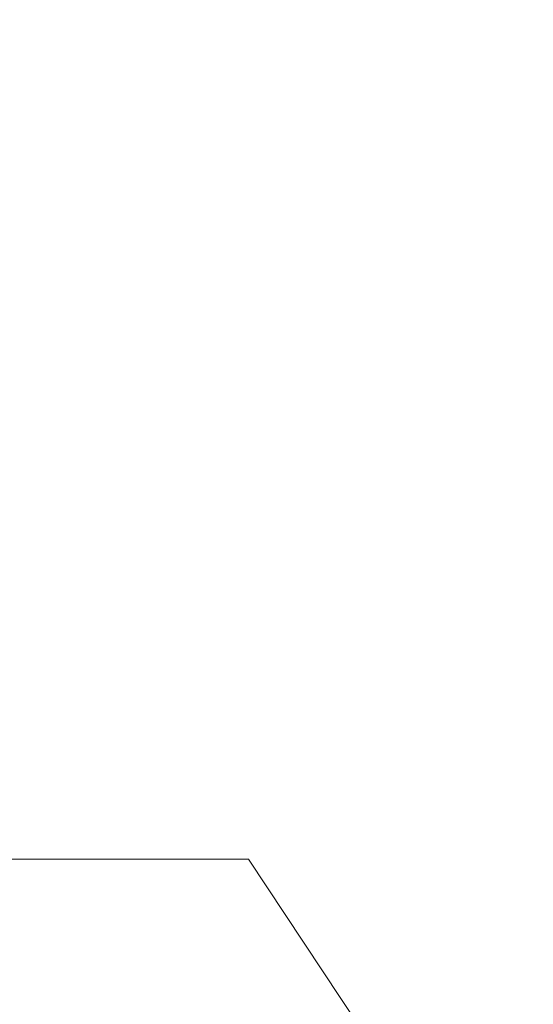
# Model space of a CAD drawing. Header units: inches. Extents: x 0.2 to 10.7, y 0.2 to 7.9.
# Tile 95 of 104: x 5.802 to 5.912, y 4.954 to 5.164. Entities that reach past the tile are written whole.
import ezdxf

# ---------------------------------------------------------------- set-up
doc = ezdxf.new("R2010")
doc.units = ezdxf.units.IN
doc.header["$MEASUREMENT"] = 0
doc.linetypes.add('HIDDEN', pattern=[0.075, 0.05, -0.025])
doc.layers.add('DIMENSIONS', color=140, linetype='Continuous')
doc.styles.add('SLDTEXTSTYLE0', font='TXT', dxfattribs={"width": 0.7})
doc.dimstyles.new('SLDDIMSTYLE4', dxfattribs={"dimtxt": 0.084961, "dimasz": 0.13, "dimexe": 0, "dimexo": 0.0625, "dimgap": 0.02124, "dimtad": 0, "dimtih": 1, "dimtoh": 1, "dimdec": 4, "dimlfac": 12, "dimzin": 12, "dimdsep": 46, "dimtxsty": 'SLDTEXTSTYLE0', "dimsah": 1, "dimcen": 0.09, "dimadec": 0, "dimazin": 3, "dimtfac": 1, "dimtdec": 0, "dimtofl": 0, "dimtmove": 0, "dimatfit": 3, "dimfxl": 0, "dimfrac": 2, "dimtolj": 1, "dimtzin": 12, "dimarcsym": 0})

# ---------------------------------------------------------------- blocks, each defined once
blk = doc.blocks.new('_D_13')
at = {"layer": 'DIMENSIONS'}
blk.add_line((6.10286, 5.6483), (5.73417, 5.6483), dxfattribs=at)
for start, end in [(163.96571, 180), (205, 221.03429)]:
    blk.add_arc((6.74495, 5.6483), 0.88578, start, end, dxfattribs=at)
for points in [[(5.85917, 5.6483), (5.88858, 5.7765), (5.84868, 5.77942)], [(5.94216, 5.27396), (5.98807, 5.1507), (6.02299, 5.1702)]]:
    blk.add_solid(points, dxfattribs=at)
at = {"layer": 'DIMENSIONS', "insert": (5.78335, 5.47944), "char_height": 0.083333, "attachment_point": 1, "style": 'SLDTEXTSTYLE0'}
blk.add_mtext('25°', dxfattribs=at)

msp = doc.modelspace()

# ---------------------------------------------------------------- linework, layer by layer
at = {"color": 7, "linetype": 'HIDDEN', "lineweight": 18}
for p, q in [((5.8506914, 4.9847025), (5.7960664, 4.9847025)), ((5.9053164, 4.9024629), (5.8506914, 4.9847025))]:
    msp.add_line(p, q, dxfattribs=at)

# ---------------------------------------------------------------- dimensions: what is measured, and where the dimension line sits
at = {"layer": 'DIMENSIONS'}
dim = msp.add_angular_dim_2l(base=(5.8678249, 5.7718434), line1=((6.1528624, 5.6483042), (6.7449474, 5.6483042)), line2=((5.7747958, 5.1959151), (6.7449474, 5.6483042)), dimstyle='SLDDIMSTYLE4', dxfattribs=at)
dim.commit()
dim.dimension.update_dxf_attribs({"geometry": '_D_13', "text_midpoint": (5.8841209, 5.4395376), "dimtype": 162})

doc.saveas('drawing.dxf')
